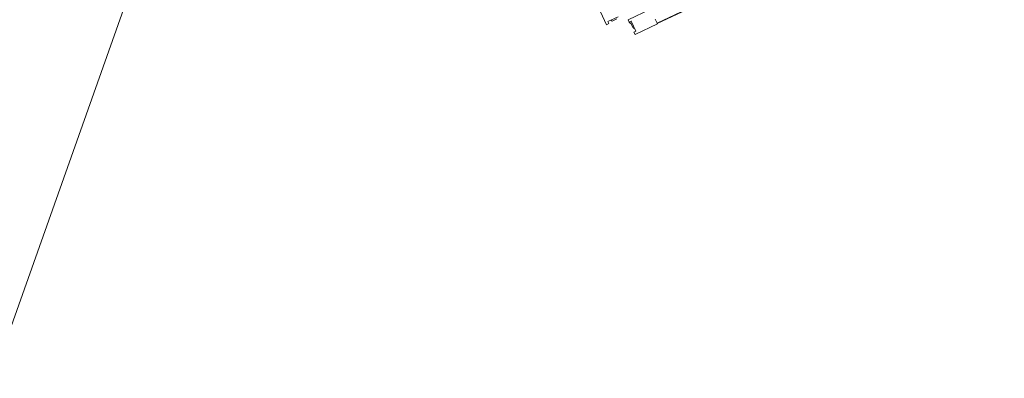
# Model space of a CAD drawing. Header units: inches. Extents: x 424 to 2043, y -237 to 445.
# Tile 8 of 256: x 531.76 to 534.78, y -90.79 to -89.68. Entities that reach past the tile are written whole.
import ezdxf

# ---------------------------------------------------------------- set-up
doc = ezdxf.new("R2010")
doc.units = ezdxf.units.IN
doc.header["$MEASUREMENT"] = 0
doc.layers.add('A-DOOR', color=31, linetype='Continuous', lineweight=9)
doc.layers.add('G-ANNO-SYMB', color=111, linetype='Continuous', lineweight=9)

# ---------------------------------------------------------------- blocks, each defined once
blk = doc.blocks.new('5-panel_Bi-fold_external_door_10806 - Type 1-239811-زیرزمین')
at = {"layer": 'A-DOOR'}
for p, q in [((-1.5305, 0.6949), (-1.5362, 0.6893)), ((-1.4768, 0.6412), (-1.5305, 0.6949)), ((-1.6227, 0.6934), (-1.6764, 0.6397)), ((-1.617, 0.6878), (-1.6227, 0.6934)), ((-1.6219, 0.6828), (-1.617, 0.6878)), ((-1.5979, 0.6588), (-1.6219, 0.6828)), ((-1.6124, 0.6768), (-1.6142, 0.6751)), ((-1.6124, 0.6768), (-1.6142, 0.6751)), ((-1.6124, 0.6768), (-1.6142, 0.6751)), ((-1.5992, 0.6657), (-1.6103, 0.6768)), ((-1.5931, 0.6636), (-1.5946, 0.665)), ((-1.5312, 0.6843), (-1.5553, 0.6603)), ((-1.5429, 0.6784), (-1.554, 0.6673)), ((-1.539, 0.6766), (-1.5407, 0.6784)), ((-1.539, 0.6766), (-1.5407, 0.6784)), ((-1.539, 0.6766), (-1.5407, 0.6784)), ((-1.5362, 0.6893), (-1.5312, 0.6843)), ((-1.6757, 0.639), (-2.262, 0.0527)), ((-1.6743, 0.6376), (-2.2606, 0.0512)), ((-1.6764, 0.6397), (-1.6652, 0.6285)), ((-1.6757, 0.639), (-1.6743, 0.6376)), ((-1.641, 0.6043), (-1.5873, 0.6581)), ((-1.593, 0.6637), (-1.5979, 0.6588)), ((-1.5873, 0.6581), (-1.593, 0.6637))]:
    blk.add_line(p, q, dxfattribs=at)
for centre, radius, start, end in [((-1.6114, 0.6758), 0.0015, 45, 135), ((-1.6114, 0.6758), 0.0015, 45, 135), ((-1.6114, 0.6758), 0.0015, 45, 135), ((-1.5978, 0.6671), 0.002, 225, 296.79), ((-1.5978, 0.6671), 0.002, 225, 268.074), ((-1.5978, 0.6671), 0.002, 225, 268.074), ((-1.596, 0.6636), 0.002, 45, 116.79), ((-1.5418, 0.6773), 0.0015, 45, 135), ((-1.5418, 0.6773), 0.0015, 45, 135), ((-1.5418, 0.6773), 0.0015, 45, 135), ((-1.5979, 0.6602), 0.001, 240, 285), ((-1.5979, 0.6602), 0.001, 240, 285), ((-1.5979, 0.6602), 0.001, 240, 285)]:
    blk.add_arc(centre, radius, start, end, dxfattribs=at)

msp = doc.modelspace()

# ---------------------------------------------------------------- linework, layer by layer
at = {"layer": 'G-ANNO-SYMB', "color": 1}
msp.add_line((543.4929, -57.4035), (511.2434, -148.4991), dxfattribs=at)

# ---------------------------------------------------------------- block references
at = {"layer": 'A-DOOR', "rotation": 160.2497600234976}
msp.add_blockref('5-panel_Bi-fold_external_door_10806 - Type 1-239811-زیرزمین', (532.3527, -88.5293), dxfattribs=at)

doc.saveas('drawing.dxf')
